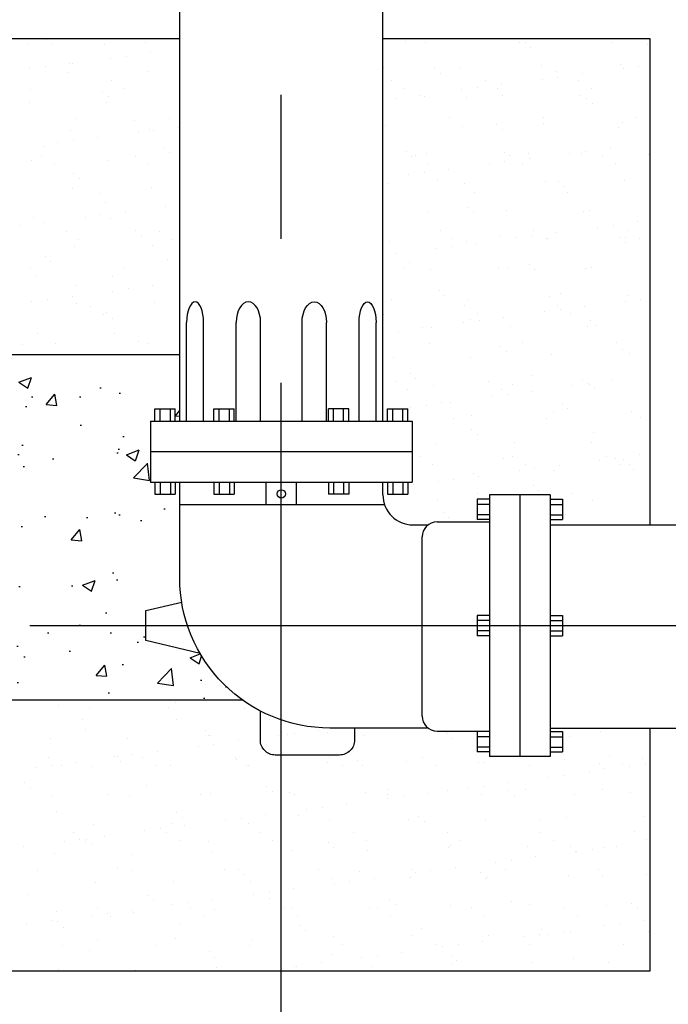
# Model space of a CAD drawing. Header units: feet. Extents: x 100 to 230, y 0 to 21.
# Tile 19 of 31: x 121.03 to 122.15, y 3.56 to 5.27. Entities that reach past the tile are written whole.
import ezdxf

# ---------------------------------------------------------------- set-up
doc = ezdxf.new("R2010")
doc.units = ezdxf.units.FT
doc.header["$MEASUREMENT"] = 0
doc.linetypes.add('( Center )', pattern=[2, 1.25, -0.25, 0.25, -0.25])
for name, color, linetype in [('PF_P_Text', 7, 'Continuous'), ('SC_Shading1', 253, 'Continuous'), ('SH_Text', 7, 'Continuous')]:
    doc.layers.add(name, color=color, linetype=linetype)
doc.styles.add('Slanted-Normal', font='calibrii.ttf', dxfattribs={"height": 0.14})
doc.dimstyles.new('Dec-0  Slanted', dxfattribs={"dimtxt": 0.14, "dimasz": 0.14, "dimexe": 0.07, "dimexo": 0.07, "dimgap": 0.07, "dimtad": 1, "dimdec": 0, "dimzin": 3, "dimdsep": 46, "dimtxsty": 'Slanted-Normal', "dimblk": 'Dim1', "dimcen": 0, "dimclrd": 95, "dimclre": 95, "dimclrt": 7, "dimaunit": 1, "dimadec": 5, "dimazin": 3, "dimtfac": 1, "dimtdec": 0, "dimtmove": 1, "dimatfit": 0, "dimldrblk": 'Dim1', "dimfxl": 1, "dimtolj": 1, "dimtzin": 0, "dimlwd": -1, "dimlwe": -1, "dimarcsym": 0})

# ---------------------------------------------------------------- blocks, each defined once
blk = doc.blocks.new('*X816')
at = {"color": 0}
for p, q in [((27.2351, 3.5007), (27.2351, 3.5007)), ((27.2435, 3.4955), (27.2435, 3.4955)), ((27.3992, 3.4957), (27.3992, 3.4957)), ((27.832, 3.4985), (27.832, 3.4985)), ((27.8663, 3.4966), (27.8663, 3.4966)), ((28.022, 3.4969), (28.022, 3.4969)), ((28.0321, 3.4968), (28.0321, 3.4968)), ((28.1777, 3.4971), (28.1777, 3.4971)), ((27.2043, 3.4932), (27.2043, 3.4932)), ((27.3322, 3.4925), (27.3322, 3.4925)), ((27.4082, 3.4789), (27.4082, 3.4789)), ((28.0413, 3.4884), (28.0413, 3.4884)), ((28.2351, 3.4924), (28.2351, 3.4924)), ((27.3416, 3.4701), (27.3416, 3.4701)), ((27.3676, 3.4736), (27.3676, 3.4736)), ((27.207, 3.4524), (27.207, 3.4524)), ((27.233, 3.4558), (27.233, 3.4558)), ((27.2719, 3.4463), (27.2719, 3.4463)), ((27.2737, 3.4612), (27.2737, 3.4612)), ((27.2786, 3.4608), (27.2786, 3.4608)), ((27.4028, 3.448), (27.4028, 3.448)), ((27.7966, 3.4539), (27.7966, 3.4539)), ((27.8818, 3.4529), (27.8818, 3.4529)), ((27.9245, 3.4533), (27.9245, 3.4533)), ((28.0595, 3.4581), (28.0595, 3.4581)), ((28.0848, 3.4485), (28.0848, 3.4485)), ((28.1904, 3.4598), (28.1904, 3.4598)), ((28.1952, 3.4531), (28.1952, 3.4531)), ((28.2212, 3.4565), (28.2212, 3.4565)), ((27.3426, 3.4323), (27.3426, 3.4323)), ((27.8097, 3.4332), (27.8097, 3.4332)), ((27.891, 3.4445), (27.891, 3.4445)), ((27.9654, 3.4335), (27.9654, 3.4335)), ((28.0606, 3.4353), (28.0606, 3.4353)), ((28.0866, 3.4388), (28.0866, 3.4388)), ((28.1211, 3.4337), (28.1211, 3.4337)), ((28.1273, 3.4441), (28.1273, 3.4441)), ((27.208, 3.4186), (27.208, 3.4186)), ((27.3284, 3.4152), (27.3284, 3.4152)), ((27.3637, 3.4189), (27.3637, 3.4189)), ((27.8308, 3.4197), (27.8308, 3.4197)), ((27.926, 3.4176), (27.926, 3.4176)), ((27.952, 3.421), (27.952, 3.421)), ((27.9865, 3.42), (27.9865, 3.42)), ((27.9927, 3.4264), (27.9927, 3.4264)), ((28.1422, 3.4203), (28.1422, 3.4203)), ((27.2074, 3.3968), (27.2074, 3.3968)), ((27.3353, 3.3962), (27.3353, 3.3962)), ((27.3376, 3.4067), (27.3376, 3.4067)), ((27.8175, 3.4033), (27.8175, 3.4033)), ((27.8581, 3.4087), (27.8581, 3.4087)), ((27.8642, 3.407), (27.8642, 3.407)), ((27.9345, 3.4046), (27.9345, 3.4046)), ((27.9951, 3.4087), (27.9951, 3.4087)), ((28.123, 3.408), (28.123, 3.408)), ((28.1346, 3.4029), (28.1346, 3.4029)), ((28.1438, 3.3945), (28.1438, 3.3945)), ((27.2839, 3.3702), (27.2839, 3.3702)), ((27.3811, 3.3669), (27.3811, 3.3669)), ((27.4396, 3.3705), (27.4396, 3.3705)), ((27.9067, 3.3714), (27.9067, 3.3714)), ((28.0624, 3.3717), (28.0624, 3.3717)), ((28.1936, 3.3635), (28.1936, 3.3635)), ((28.2181, 3.3719), (28.2181, 3.3719)), ((27.275, 3.3499), (27.275, 3.3499)), ((27.3877, 3.3467), (27.3877, 3.3467)), ((27.4059, 3.3516), (27.4059, 3.3516)), ((27.4137, 3.3502), (27.4137, 3.3502)), ((27.4543, 3.3555), (27.4543, 3.3555)), ((27.7997, 3.3575), (27.7997, 3.3575)), ((27.9276, 3.3569), (27.9276, 3.3569)), ((27.9843, 3.359), (27.9843, 3.359)), ((27.9935, 3.3506), (27.9935, 3.3506)), ((28.0627, 3.3618), (28.0627, 3.3618)), ((28.1873, 3.3546), (28.1873, 3.3546)), ((27.2791, 3.3324), (27.2791, 3.3324)), ((27.3198, 3.3378), (27.3198, 3.3378)), ((27.2308, 3.323), (27.2308, 3.323)), ((27.2531, 3.329), (27.2531, 3.329)), ((27.4309, 3.3213), (27.4309, 3.3213)), ((27.834, 3.3151), (27.834, 3.3151)), ((28.1327, 3.3154), (28.1327, 3.3154)), ((28.1734, 3.3207), (28.1734, 3.3207)), ((27.2106, 3.3005), (27.2106, 3.3005)), ((27.2273, 3.3068), (27.2273, 3.3068)), ((27.3385, 3.2999), (27.3385, 3.2999)), ((27.383, 3.3071), (27.383, 3.3071)), ((27.4401, 3.3128), (27.4401, 3.3128)), ((27.8432, 3.3067), (27.8432, 3.3067)), ((27.8501, 3.308), (27.8501, 3.308)), ((27.8673, 3.3107), (27.8673, 3.3107)), ((27.9981, 3.2977), (27.9981, 3.2977)), ((27.9982, 3.3123), (27.9982, 3.3123)), ((28.0058, 3.3082), (28.0058, 3.3082)), ((28.037, 3.3107), (28.037, 3.3107)), ((28.0388, 3.303), (28.0388, 3.303)), ((28.1067, 3.3119), (28.1067, 3.3119)), ((28.1261, 3.3117), (28.1261, 3.3117)), ((28.1615, 3.3085), (28.1615, 3.3085)), ((28.2371, 3.309), (28.2371, 3.309)), ((27.2484, 3.2934), (27.2484, 3.2934)), ((27.4041, 3.2937), (27.4041, 3.2937)), ((27.8712, 3.2945), (27.8712, 3.2945)), ((27.9042, 3.2853), (27.9042, 3.2853)), ((27.9721, 3.2942), (27.9721, 3.2942)), ((28.0269, 3.2948), (28.0269, 3.2948)), ((28.1826, 3.2951), (28.1826, 3.2951)), ((27.2806, 3.2774), (27.2806, 3.2774)), ((27.2898, 3.269), (27.2898, 3.269)), ((27.8375, 3.2765), (27.8375, 3.2765)), ((27.8636, 3.2799), (27.8636, 3.2799)), ((27.8867, 3.2668), (27.8867, 3.2668)), ((28.0658, 3.2654), (28.0658, 3.2654)), ((28.0868, 3.2651), (28.0868, 3.2651)), ((28.1967, 3.2671), (28.1967, 3.2671)), ((27.2782, 3.2536), (27.2782, 3.2536)), ((27.4091, 3.2553), (27.4091, 3.2553)), ((27.8029, 3.2612), (27.8029, 3.2612)), ((27.9308, 3.2606), (27.9308, 3.2606)), ((28.096, 3.2567), (28.096, 3.2567)), ((27.3243, 3.245), (27.3243, 3.245)), ((27.9471, 3.2462), (27.9471, 3.2462)), ((28.1028, 3.2465), (28.1028, 3.2465)), ((27.3333, 3.2291), (27.3333, 3.2291)), ((27.4338, 3.2234), (27.4338, 3.2234)), ((27.9365, 3.2212), (27.9365, 3.2212)), ((28.0014, 3.216), (28.0014, 3.216)), ((28.1293, 3.2154), (28.1293, 3.2154)), ((28.1395, 3.2168), (28.1395, 3.2168)), ((27.2137, 3.2041), (27.2137, 3.2041)), ((27.2992, 3.2056), (27.2992, 3.2056)), ((27.3252, 3.2091), (27.3252, 3.2091)), ((27.3416, 3.2035), (27.3416, 3.2035)), ((27.3659, 3.2144), (27.3659, 3.2144)), ((27.8705, 3.2143), (27.8705, 3.2143)), ((27.9457, 3.2128), (27.9457, 3.2128)), ((27.1906, 3.1913), (27.1906, 3.1913)), ((27.2313, 3.1967), (27.2313, 3.1967)), ((27.3831, 3.1835), (27.3831, 3.1835)), ((27.8905, 3.1828), (27.8905, 3.1828)), ((28.0462, 3.183), (28.0462, 3.183)), ((28.1528, 3.1886), (28.1528, 3.1886)), ((28.1788, 3.192), (28.1788, 3.192)), ((28.2019, 3.1833), (28.2019, 3.1833)), ((28.2195, 3.1973), (28.2195, 3.1973)), ((27.2677, 3.1816), (27.2677, 3.1816)), ((27.2887, 3.1682), (27.2887, 3.1682)), ((27.3923, 3.1751), (27.3923, 3.1751)), ((27.4234, 3.1819), (27.4234, 3.1819)), ((27.4444, 3.1685), (27.4444, 3.1685)), ((27.7954, 3.1689), (27.7954, 3.1689)), ((27.9116, 3.1693), (27.9116, 3.1693)), ((27.9892, 3.1729), (27.9892, 3.1729)), ((28.0182, 3.1708), (28.0182, 3.1708)), ((28.0442, 3.1743), (28.0442, 3.1743)), ((28.0673, 3.1696), (28.0673, 3.1696)), ((28.069, 3.1691), (28.069, 3.1691)), ((28.0849, 3.1796), (28.0849, 3.1796)), ((28.1893, 3.1712), (28.1893, 3.1712)), ((28.1999, 3.1708), (28.1999, 3.1708)), ((28.223, 3.1699), (28.223, 3.1699)), ((27.2813, 3.1573), (27.2813, 3.1573)), ((27.4122, 3.1589), (27.4122, 3.1589)), ((27.806, 3.1648), (27.806, 3.1648)), ((27.8836, 3.1531), (27.8836, 3.1531)), ((27.9097, 3.1565), (27.9097, 3.1565)), ((27.9339, 3.1642), (27.9339, 3.1642)), ((27.9503, 3.1619), (27.9503, 3.1619)), ((28.1985, 3.1628), (28.1985, 3.1628)), ((27.2328, 3.1396), (27.2328, 3.1396)), ((27.4358, 3.1352), (27.4358, 3.1352)), ((27.8157, 3.1442), (27.8157, 3.1442)), ((27.2089, 3.1196), (27.2089, 3.1196)), ((27.242, 3.1312), (27.242, 3.1312)), ((27.3646, 3.1198), (27.3646, 3.1198)), ((27.8318, 3.1207), (27.8318, 3.1207)), ((27.8389, 3.1291), (27.8389, 3.1291)), ((27.8736, 3.118), (27.8736, 3.118)), ((27.9875, 3.121), (27.9875, 3.121)), ((28.0045, 3.1196), (28.0045, 3.1196)), ((28.039, 3.1273), (28.039, 3.1273)), ((28.0482, 3.1189), (28.0482, 3.1189)), ((28.1324, 3.119), (28.1324, 3.119)), ((28.1432, 3.1213), (28.1432, 3.1213)), ((27.2169, 3.1078), (27.2169, 3.1078)), ((27.3448, 3.1072), (27.3448, 3.1072)), ((27.2855, 3.0913), (27.2855, 3.0913)), ((27.3713, 3.0857), (27.3713, 3.0857)), ((27.412, 3.091), (27.412, 3.091)), ((27.2367, 3.068), (27.2367, 3.068)), ((27.2774, 3.0733), (27.2774, 3.0733)), ((27.3453, 3.0822), (27.3453, 3.0822)), ((27.8092, 3.0685), (27.8092, 3.0685)), ((27.8886, 3.0834), (27.8886, 3.0834)), ((27.8979, 3.075), (27.8979, 3.075)), ((27.9371, 3.0679), (27.9371, 3.0679)), ((28.0721, 3.0728), (28.0721, 3.0728)), ((28.0917, 3.079), (28.0917, 3.079)), ((28.203, 3.0744), (28.203, 3.0744)), ((28.2249, 3.0686), (28.2249, 3.0686)), ((27.2107, 3.0645), (27.2107, 3.0645)), ((27.2845, 3.0609), (27.2845, 3.0609)), ((27.308, 3.0564), (27.308, 3.0564)), ((27.4154, 3.0626), (27.4154, 3.0626)), ((27.9309, 3.0576), (27.9309, 3.0576)), ((28.0866, 3.0578), (28.0866, 3.0578)), ((28.131, 3.0562), (28.131, 3.0562)), ((28.1989, 3.0652), (28.1989, 3.0652)), ((27.3291, 3.043), (27.3291, 3.043)), ((27.3352, 3.0457), (27.3352, 3.0457)), ((27.3445, 3.0373), (27.3445, 3.0373)), ((27.7962, 3.0438), (27.7962, 3.0438)), ((27.9414, 3.0351), (27.9414, 3.0351)), ((27.952, 3.0441), (27.952, 3.0441)), ((27.9964, 3.0385), (27.9964, 3.0385)), ((28.0643, 3.0475), (28.0643, 3.0475)), ((28.0903, 3.0509), (28.0903, 3.0509)), ((28.1077, 3.0444), (28.1077, 3.0444)), ((27.8618, 3.0208), (27.8618, 3.0208)), ((27.8768, 3.0216), (27.8768, 3.0216)), ((27.9297, 3.0297), (27.9297, 3.0297)), ((27.9558, 3.0332), (27.9558, 3.0332)), ((28.0077, 3.0233), (28.0077, 3.0233)), ((28.1356, 3.0227), (28.1356, 3.0227)), ((28.1414, 3.0334), (28.1414, 3.0334)), ((28.1506, 3.025), (28.1506, 3.025)), ((27.22, 3.0115), (27.22, 3.0115)), ((27.3479, 3.0108), (27.3479, 3.0108)), ((27.8212, 3.0154), (27.8212, 3.0154)), ((27.1942, 2.9934), (27.1942, 2.9934)), ((27.2493, 2.9943), (27.2493, 2.9943)), ((27.388, 2.9974), (27.388, 2.9974)), ((27.405, 2.9946), (27.405, 2.9946)), ((27.8721, 2.9955), (27.8721, 2.9955)), ((27.9911, 2.9895), (27.9911, 2.9895)), ((28.0279, 2.9958), (28.0279, 2.9958)), ((28.1836, 2.996), (28.1836, 2.996)), ((27.8123, 2.9722), (27.8123, 2.9722)), ((27.9402, 2.9716), (27.9402, 2.9716)), ((28.0003, 2.9811), (28.0003, 2.9811)), ((28.0753, 2.9764), (28.0753, 2.9764)), ((28.1941, 2.9851), (28.1941, 2.9851)), ((28.2062, 2.9781), (28.2062, 2.9781)), ((27.8408, 2.9457), (27.8408, 2.9457)), ((27.85, 2.9372), (27.85, 2.9372)), ((28.0438, 2.9412), (28.0438, 2.9412)), ((27.8155, 2.9321), (27.8155, 2.9321)), ((27.8799, 2.9253), (27.8799, 2.9253)), ((27.9712, 2.9323), (27.9712, 2.9323)), ((28.0108, 2.927), (28.0108, 2.927)), ((28.1104, 2.9241), (28.1104, 2.9241)), ((28.127, 2.9326), (28.127, 2.9326)), ((28.1364, 2.9275), (28.1364, 2.9275)), ((28.1387, 2.9263), (28.1387, 2.9263)), ((28.1771, 2.9328), (28.1771, 2.9328)), ((27.8366, 2.9186), (27.8366, 2.9186)), ((27.9758, 2.9063), (27.9758, 2.9063)), ((27.9923, 2.9189), (27.9923, 2.9189)), ((28.0019, 2.9098), (28.0019, 2.9098)), ((28.0425, 2.9151), (28.0425, 2.9151)), ((28.148, 2.9192), (28.148, 2.9192)), ((27.8412, 2.8886), (27.8412, 2.8886)), ((27.8673, 2.8921), (27.8673, 2.8921)), ((27.8935, 2.8974), (27.8935, 2.8974)), ((27.9079, 2.8974), (27.9079, 2.8974)), ((28.0936, 2.8956), (28.0936, 2.8956)), ((28.1028, 2.8872), (28.1028, 2.8872)), ((27.9434, 2.8752), (27.9434, 2.8752)), ((28.0784, 2.8801), (28.0784, 2.8801)), ((28.2093, 2.8817), (28.2093, 2.8817)), ((28.2239, 2.8708), (28.2239, 2.8708)), ((27.9125, 2.8703), (27.9125, 2.8703)), ((28.0682, 2.8706), (28.0682, 2.8706)), ((27.9433, 2.8518), (27.9433, 2.8518)), ((27.9525, 2.8433), (27.9525, 2.8433)), ((28.1463, 2.8473), (28.1463, 2.8473)), ((27.8831, 2.8289), (27.8831, 2.8289)), ((28.014, 2.8306), (28.014, 2.8306)), ((28.1419, 2.83), (28.1419, 2.83)), ((27.8559, 2.8069), (27.8559, 2.8069)), ((28.0116, 2.8071), (28.0116, 2.8071)), ((28.1673, 2.8074), (28.1673, 2.8074)), ((28.2232, 2.8095), (28.2232, 2.8095)), ((27.877, 2.7934), (27.877, 2.7934)), ((27.996, 2.8034), (27.996, 2.8034)), ((28.0327, 2.7937), (28.0327, 2.7937)), ((28.0886, 2.7917), (28.0886, 2.7917)), ((28.1565, 2.8007), (28.1565, 2.8007)), ((28.1825, 2.8041), (28.1825, 2.8041)), ((28.1884, 2.794), (28.1884, 2.794)), ((28.1961, 2.8017), (28.1961, 2.8017)), ((28.2053, 2.7933), (28.2053, 2.7933)), ((27.9465, 2.7789), (27.9465, 2.7789)), ((27.954, 2.774), (27.954, 2.774)), ((28.0219, 2.783), (28.0219, 2.783)), ((28.048, 2.7864), (28.048, 2.7864)), ((28.0816, 2.7837), (28.0816, 2.7837)), ((28.2125, 2.7854), (28.2125, 2.7854)), ((27.8457, 2.7596), (27.8457, 2.7596)), ((27.8873, 2.7652), (27.8873, 2.7652)), ((27.9134, 2.7687), (27.9134, 2.7687)), ((28.0458, 2.7578), (28.0458, 2.7578)), ((27.7972, 2.7448), (27.7972, 2.7448)), ((27.9529, 2.7451), (27.9529, 2.7451)), ((28.055, 2.7494), (28.055, 2.7494)), ((28.1086, 2.7454), (28.1086, 2.7454)), ((27.8862, 2.7326), (27.8862, 2.7326)), ((28.145, 2.7337), (28.145, 2.7337)), ((27.8955, 2.714), (27.8955, 2.714)), ((28.0985, 2.7095), (28.0985, 2.7095)), ((27.9047, 2.7055), (27.9047, 2.7055)), ((27.2464, 2.4006), (27.2464, 2.4006)), ((27.4494, 2.3962), (27.4494, 2.3962)), ((27.2556, 2.3922), (27.2556, 2.3922)), ((27.3065, 2.3865), (27.3065, 2.3865)), ((27.4374, 2.3882), (27.4374, 2.3882)), ((27.5653, 2.3876), (27.5653, 2.3876)), ((27.2955, 2.368), (27.2955, 2.368)), ((27.4512, 2.3683), (27.4512, 2.3683)), ((27.6069, 2.3686), (27.6069, 2.3686)), ((27.2991, 2.3523), (27.2991, 2.3523)), ((27.4992, 2.3506), (27.4992, 2.3506)), ((27.6886, 2.3507), (27.6886, 2.3507)), ((27.7022, 2.3462), (27.7022, 2.3462)), ((27.8988, 2.3472), (27.8988, 2.3472)), ((28.1576, 2.3483), (28.1576, 2.3483)), ((27.2421, 2.3371), (27.2421, 2.3371)), ((27.37, 2.3365), (27.37, 2.3365)), ((27.505, 2.3413), (27.505, 2.3413)), ((27.5084, 2.3422), (27.5084, 2.3422)), ((27.554, 2.333), (27.554, 2.333)), ((27.6219, 2.3419), (27.6219, 2.3419)), ((27.6359, 2.343), (27.6359, 2.343)), ((27.6479, 2.3453), (27.6479, 2.3453)), ((27.7638, 2.3424), (27.7638, 2.3424)), ((27.9023, 2.3445), (27.9023, 2.3445)), ((27.9115, 2.336), (27.9115, 2.336)), ((28.1053, 2.3401), (28.1053, 2.3401)), ((27.4194, 2.3153), (27.4194, 2.3153)), ((27.4873, 2.3242), (27.4873, 2.3242)), ((27.5133, 2.3276), (27.5133, 2.3276)), ((27.2389, 2.3046), (27.2389, 2.3046)), ((27.2848, 2.2975), (27.2848, 2.2975)), ((27.3489, 2.3067), (27.3489, 2.3067)), ((27.3527, 2.3065), (27.3527, 2.3065)), ((27.3581, 2.2983), (27.3581, 2.2983)), ((27.3787, 2.3099), (27.3787, 2.3099)), ((27.3946, 2.3049), (27.3946, 2.3049)), ((27.5503, 2.3052), (27.5503, 2.3052)), ((27.5519, 2.3023), (27.5519, 2.3023)), ((27.706, 2.3055), (27.706, 2.3055)), ((27.752, 2.3006), (27.752, 2.3006)), ((27.8344, 2.2978), (27.8344, 2.2978)), ((27.8617, 2.3058), (27.8617, 2.3058)), ((27.9623, 2.2972), (27.9623, 2.2972)), ((28.0174, 2.306), (28.0174, 2.306)), ((28.0973, 2.302), (28.0973, 2.302)), ((28.1732, 2.3063), (28.1732, 2.3063)), ((28.2282, 2.3037), (28.2282, 2.3037)), ((27.2181, 2.2888), (27.2181, 2.2888)), ((27.2441, 2.2922), (27.2441, 2.2922)), ((27.26, 2.2912), (27.26, 2.2912)), ((27.3097, 2.2902), (27.3097, 2.2902)), ((27.4157, 2.2915), (27.4157, 2.2915)), ((27.4406, 2.2919), (27.4406, 2.2919)), ((27.5685, 2.2912), (27.5685, 2.2912)), ((27.5714, 2.2918), (27.5714, 2.2918)), ((27.7035, 2.2961), (27.7035, 2.2961)), ((27.7271, 2.292), (27.7271, 2.292)), ((27.7612, 2.2921), (27.7612, 2.2921)), ((27.8828, 2.2923), (27.8828, 2.2923)), ((27.955, 2.2962), (27.955, 2.2962)), ((28.0385, 2.2926), (28.0385, 2.2926)), ((28.1384, 2.2805), (28.1384, 2.2805)), ((28.1551, 2.2944), (28.1551, 2.2944)), ((28.1643, 2.286), (28.1643, 2.286)), ((28.1942, 2.2929), (28.1942, 2.2929)), ((28.2063, 2.2894), (28.2063, 2.2894)), ((28.2324, 2.2928), (28.2324, 2.2928)), ((28.0717, 2.2717), (28.0717, 2.2717)), ((28.0978, 2.2751), (28.0978, 2.2751)), ((27.1986, 2.2628), (27.1986, 2.2628)), ((27.2078, 2.2544), (27.2078, 2.2544)), ((27.4016, 2.2584), (27.4016, 2.2584)), ((27.6017, 2.2567), (27.6017, 2.2567)), ((27.6109, 2.2483), (27.6109, 2.2483)), ((27.8047, 2.2523), (27.8047, 2.2523)), ((27.902, 2.2509), (27.902, 2.2509)), ((27.9372, 2.254), (27.9372, 2.254)), ((27.9632, 2.2574), (27.9632, 2.2574)), ((28.0038, 2.2627), (28.0038, 2.2627)), ((28.0048, 2.2506), (28.0048, 2.2506)), ((28.0329, 2.2526), (28.0329, 2.2526)), ((28.1608, 2.252), (28.1608, 2.252)), ((27.2452, 2.2407), (27.2452, 2.2407)), ((27.3359, 2.2428), (27.3359, 2.2428)), ((27.3731, 2.2401), (27.3731, 2.2401)), ((27.4916, 2.2431), (27.4916, 2.2431)), ((27.5082, 2.245), (27.5082, 2.245)), ((27.639, 2.2466), (27.639, 2.2466)), ((27.6473, 2.2434), (27.6473, 2.2434)), ((27.7669, 2.246), (27.7669, 2.246)), ((27.8026, 2.2362), (27.8026, 2.2362)), ((27.803, 2.2437), (27.803, 2.2437)), ((27.8286, 2.2397), (27.8286, 2.2397)), ((27.8692, 2.245), (27.8692, 2.245)), ((27.9587, 2.244), (27.9587, 2.244)), ((28.014, 2.2421), (28.014, 2.2421)), ((28.1144, 2.2442), (28.1144, 2.2442)), ((28.2078, 2.2461), (28.2078, 2.2461)), ((27.2513, 2.2145), (27.2513, 2.2145)), ((27.668, 2.2185), (27.668, 2.2185)), ((27.694, 2.222), (27.694, 2.222)), ((27.7347, 2.2273), (27.7347, 2.2273)), ((27.4514, 2.2128), (27.4514, 2.2128)), ((27.4606, 2.2044), (27.4606, 2.2044)), ((27.5334, 2.2008), (27.5334, 2.2008)), ((27.5594, 2.2042), (27.5594, 2.2042)), ((27.6001, 2.2096), (27.6001, 2.2096)), ((27.6544, 2.2084), (27.6544, 2.2084)), ((27.7067, 2.1998), (27.7067, 2.1998)), ((27.8375, 2.2014), (27.8375, 2.2014)), ((27.8545, 2.2067), (27.8545, 2.2067)), ((27.8637, 2.1982), (27.8637, 2.1982)), ((27.9654, 2.2008), (27.9654, 2.2008)), ((28.0575, 2.2023), (28.0575, 2.2023)), ((28.1005, 2.2057), (28.1005, 2.2057)), ((28.2314, 2.2074), (28.2314, 2.2074)), ((27.3128, 2.1938), (27.3128, 2.1938)), ((27.3988, 2.1831), (27.3988, 2.1831)), ((27.4248, 2.1865), (27.4248, 2.1865)), ((27.4437, 2.1955), (27.4437, 2.1955)), ((27.4655, 2.1919), (27.4655, 2.1919)), ((27.5716, 2.1949), (27.5716, 2.1949)), ((27.2642, 2.1654), (27.2642, 2.1654)), ((27.2793, 2.1794), (27.2793, 2.1794)), ((27.2902, 2.1688), (27.2902, 2.1688)), ((27.3004, 2.166), (27.3004, 2.166)), ((27.3011, 2.1689), (27.3011, 2.1689)), ((27.3309, 2.1741), (27.3309, 2.1741)), ((27.435, 2.1797), (27.435, 2.1797)), ((27.4561, 2.1663), (27.4561, 2.1663)), ((27.5907, 2.18), (27.5907, 2.18)), ((27.6118, 2.1666), (27.6118, 2.1666)), ((27.7464, 2.1803), (27.7464, 2.1803)), ((27.7675, 2.1668), (27.7675, 2.1668)), ((27.9021, 2.1806), (27.9021, 2.1806)), ((27.9232, 2.1671), (27.9232, 2.1671)), ((28.0578, 2.1808), (28.0578, 2.1808)), ((28.0789, 2.1674), (28.0789, 2.1674)), ((28.2135, 2.1811), (28.2135, 2.1811)), ((28.2346, 2.1677), (28.2346, 2.1677)), ((27.1963, 2.1564), (27.1963, 2.1564)), ((27.3103, 2.1605), (27.3103, 2.1605)), ((27.5041, 2.1645), (27.5041, 2.1645)), ((27.6422, 2.1503), (27.6422, 2.1503)), ((27.7042, 2.1628), (27.7042, 2.1628)), ((27.7134, 2.1544), (27.7134, 2.1544)), ((27.7701, 2.1497), (27.7701, 2.1497)), ((27.9051, 2.1546), (27.9051, 2.1546)), ((27.9072, 2.1584), (27.9072, 2.1584)), ((28.036, 2.1562), (28.036, 2.1562)), ((28.1073, 2.1567), (28.1073, 2.1567)), ((28.1439, 2.1517), (28.1439, 2.1517)), ((28.1639, 2.1556), (28.1639, 2.1556)), ((28.1845, 2.1571), (28.1845, 2.1571)), ((27.2484, 2.1444), (27.2484, 2.1444)), ((27.3763, 2.1438), (27.3763, 2.1438)), ((27.5113, 2.1486), (27.5113, 2.1486)), ((28.0093, 2.134), (28.0093, 2.134)), ((28.0499, 2.1394), (28.0499, 2.1394)), ((28.1165, 2.1482), (28.1165, 2.1482)), ((28.1178, 2.1483), (28.1178, 2.1483)), ((27.2206, 2.1173), (27.2206, 2.1173)), ((27.3538, 2.1206), (27.3538, 2.1206)), ((27.3763, 2.1176), (27.3763, 2.1176)), ((27.532, 2.1179), (27.532, 2.1179)), ((27.5539, 2.1189), (27.5539, 2.1189)), ((27.6877, 2.1182), (27.6877, 2.1182)), ((27.8434, 2.1185), (27.8434, 2.1185)), ((27.8747, 2.1163), (27.8747, 2.1163)), ((27.9153, 2.1216), (27.9153, 2.1216)), ((27.9833, 2.1306), (27.9833, 2.1306)), ((27.9991, 2.1188), (27.9991, 2.1188)), ((28.1548, 2.119), (28.1548, 2.119)), ((27.5631, 2.1105), (27.5631, 2.1105)), ((27.7098, 2.1034), (27.7098, 2.1034)), ((27.7569, 2.1145), (27.7569, 2.1145)), ((27.7808, 2.1039), (27.7808, 2.1039)), ((27.8407, 2.1051), (27.8407, 2.1051)), ((27.8487, 2.1129), (27.8487, 2.1129)), ((27.957, 2.1128), (27.957, 2.1128)), ((27.9662, 2.1043), (27.9662, 2.1043)), ((27.9686, 2.1045), (27.9686, 2.1045)), ((28.1036, 2.1093), (28.1036, 2.1093)), ((28.16, 2.1084), (28.16, 2.1084)), ((28.2345, 2.111), (28.2345, 2.111)), ((27.316, 2.0975), (27.316, 2.0975)), ((27.4469, 2.0992), (27.4469, 2.0992)), ((27.5748, 2.0986), (27.5748, 2.0986)), ((27.6462, 2.0862), (27.6462, 2.0862)), ((27.7141, 2.0951), (27.7141, 2.0951)), ((27.7401, 2.0986), (27.7401, 2.0986)), ((27.2035, 2.0767), (27.2035, 2.0767)), ((27.4036, 2.075), (27.4036, 2.075)), ((27.5116, 2.0685), (27.5116, 2.0685)), ((27.5795, 2.0774), (27.5795, 2.0774)), ((27.6055, 2.0808), (27.6055, 2.0808)), ((27.6066, 2.0706), (27.6066, 2.0706)), ((27.8067, 2.0689), (27.8067, 2.0689)), ((27.3197, 2.0542), (27.3197, 2.0542)), ((27.377, 2.0508), (27.377, 2.0508)), ((27.4128, 2.0666), (27.4128, 2.0666)), ((27.4449, 2.0597), (27.4449, 2.0597)), ((27.4709, 2.0631), (27.4709, 2.0631)), ((27.4754, 2.0545), (27.4754, 2.0545)), ((27.5145, 2.0523), (27.5145, 2.0523)), ((27.6311, 2.0548), (27.6311, 2.0548)), ((27.6453, 2.054), (27.6453, 2.054)), ((27.7732, 2.0534), (27.7732, 2.0534)), ((27.7868, 2.0551), (27.7868, 2.0551)), ((27.8159, 2.0604), (27.8159, 2.0604)), ((27.9083, 2.0582), (27.9083, 2.0582)), ((27.9425, 2.0553), (27.9425, 2.0553)), ((28.0097, 2.0645), (28.0097, 2.0645)), ((28.0392, 2.0599), (28.0392, 2.0599)), ((28.0982, 2.0556), (28.0982, 2.0556)), ((28.1671, 2.0593), (28.1671, 2.0593)), ((28.2098, 2.0627), (28.2098, 2.0627)), ((28.219, 2.0543), (28.219, 2.0543)), ((27.2515, 2.048), (27.2515, 2.048)), ((27.3103, 2.042), (27.3103, 2.042)), ((27.3363, 2.0454), (27.3363, 2.0454)), ((27.3408, 2.0408), (27.3408, 2.0408)), ((27.3794, 2.0474), (27.3794, 2.0474)), ((27.4965, 2.0411), (27.4965, 2.0411)), ((27.6522, 2.0413), (27.6522, 2.0413)), ((27.8079, 2.0416), (27.8079, 2.0416)), ((27.9636, 2.0419), (27.9636, 2.0419)), ((28.1193, 2.0422), (28.1193, 2.0422)), ((27.2017, 2.0277), (27.2017, 2.0277)), ((27.2424, 2.033), (27.2424, 2.033)), ((27.2533, 2.0311), (27.2533, 2.0311)), ((27.2625, 2.0227), (27.2625, 2.0227)), ((27.4563, 2.0267), (27.4563, 2.0267)), ((27.6564, 2.025), (27.6564, 2.025)), ((27.8594, 2.0206), (27.8594, 2.0206)), ((28.0594, 2.0189), (28.0594, 2.0189)), ((28.1639, 2.0249), (28.1639, 2.0249)), ((28.19, 2.0283), (28.19, 2.0283)), ((28.2306, 2.0337), (28.2306, 2.0337)), ((27.45, 2.0028), (27.45, 2.0028)), ((27.5779, 2.0022), (27.5779, 2.0022)), ((27.6656, 2.0166), (27.6656, 2.0166)), ((27.713, 2.0071), (27.713, 2.0071)), ((27.8438, 2.0088), (27.8438, 2.0088)), ((27.9717, 2.0081), (27.9717, 2.0081)), ((28.0294, 2.0072), (28.0294, 2.0072)), ((28.0554, 2.0106), (28.0554, 2.0106)), ((28.0687, 2.0104), (28.0687, 2.0104)), ((28.096, 2.016), (28.096, 2.016)), ((28.1068, 2.013), (28.1068, 2.013)), ((28.2377, 2.0147), (28.2377, 2.0147)), ((27.261, 1.9921), (27.261, 1.9921)), ((27.3191, 2.0012), (27.3191, 2.0012)), ((27.4167, 1.9924), (27.4167, 1.9924)), ((27.5724, 1.9927), (27.5724, 1.9927)), ((27.7281, 1.993), (27.7281, 1.993)), ((27.8838, 1.9933), (27.8838, 1.9933)), ((27.8948, 1.9895), (27.8948, 1.9895)), ((27.9208, 1.9929), (27.9208, 1.9929)), ((27.9614, 1.9982), (27.9614, 1.9982)), ((28.0395, 1.9936), (28.0395, 1.9936)), ((28.1952, 1.9938), (28.1952, 1.9938)), ((27.306, 1.9828), (27.306, 1.9828)), ((27.506, 1.9811), (27.506, 1.9811)), ((27.5153, 1.9727), (27.5153, 1.9727)), ((27.7091, 1.9767), (27.7091, 1.9767)), ((27.7602, 1.9717), (27.7602, 1.9717)), ((27.7862, 1.9752), (27.7862, 1.9752)), ((27.8269, 1.9805), (27.8269, 1.9805)), ((27.9091, 1.975), (27.9091, 1.975)), ((28.1122, 1.9706), (28.1122, 1.9706)), ((27.5176, 1.956), (27.5176, 1.956)), ((27.6256, 1.954), (27.6256, 1.954)), ((27.6485, 1.9576), (27.6485, 1.9576)), ((27.6516, 1.9575), (27.6516, 1.9575)), ((27.6923, 1.9628), (27.6923, 1.9628)), ((27.7764, 1.957), (27.7764, 1.957)), ((27.9114, 1.9619), (27.9114, 1.9619)), ((27.9184, 1.9665), (27.9184, 1.9665)), ((28.0423, 1.9635), (28.0423, 1.9635)), ((28.1702, 1.9629), (28.1702, 1.9629)), ((27.2547, 1.9517), (27.2547, 1.9517)), ((27.3826, 1.9511), (27.3826, 1.9511))]:
    blk.add_line(p, q, dxfattribs=at)
blk = doc.blocks.new('Dim1')
h = blk.add_hatch(color=4)
h.dxf.hatch_style = 1
h.paths.add_polyline_path([(0, 0), (-1, -0.2), (-1, 0.2)])
at = {"color": 4}
blk.add_lwpolyline([(0, 0), (-1, -0.2), (-1, 0.2), (0, 0)], dxfattribs=at)
blk = doc.blocks.new('*D898')
at = {"layer": 'Defpoints', "color": 0, "transparency": 16777216}
for p in [(118.4849, 9.1656), (124.9541, 8.8791), (124.9541, 4.6541)]:
    blk.add_point(p, dxfattribs=at)
at = {"layer": 'PF_P_Text', "color": 95, "linetype": 'Continuous', "transparency": 16777216}
for p, q in [((118.4849, 9.0956), (118.4849, 8.8091)), ((124.9541, 4.7241), (124.9541, 8.9491)), ((118.6249, 8.8791), (124.8141, 8.8791))]:
    blk.add_line(p, q, dxfattribs=at)
at = {"layer": 'PF_P_Text', "color": 95, "transparency": 16777216, "xscale": 0.14, "yscale": 0.14, "zscale": 0.14, "rotation": 180}
blk.add_blockref('Dim1', (118.4849, 8.8791), dxfattribs=at)
at = {"layer": 'PF_P_Text', "color": 95, "transparency": 16777216, "xscale": 0.14, "yscale": 0.14, "zscale": 0.14}
blk.add_blockref('Dim1', (124.9541, 8.8791), dxfattribs=at)
at = {"layer": 'PF_P_Text', "color": 7, "transparency": 16777216, "insert": (121.7195, 9.0208), "char_height": 0.14, "attachment_point": 5, "style": 'Slanted-Normal'}
blk.add_mtext('\\A1;{9\'-0" MIN}', dxfattribs=at)
blk = doc.blocks.new('*D901')
at = {"layer": 'Defpoints', "color": 0, "transparency": 16777216}
for p in [(121.4812, 5.9478), (120.3967, 5.754), (120.3967, 5.2346)]:
    blk.add_point(p, dxfattribs=at)
at = {"layer": 'PF_P_Text', "color": 95, "linetype": 'Continuous', "transparency": 16777216}
for p, q in [((121.4812, 5.8778), (121.4812, 5.684)), ((120.3967, 5.3046), (120.3967, 5.824)), ((121.3412, 5.754), (120.5367, 5.754))]:
    blk.add_line(p, q, dxfattribs=at)
at = {"layer": 'PF_P_Text', "color": 95, "transparency": 16777216, "xscale": 0.14, "yscale": 0.14, "zscale": 0.14, "rotation": 180}
blk.add_blockref('Dim1', (120.3967, 5.754), dxfattribs=at)
at = {"layer": 'PF_P_Text', "color": 95, "transparency": 16777216, "xscale": 0.14, "yscale": 0.14, "zscale": 0.14}
blk.add_blockref('Dim1', (121.4812, 5.754), dxfattribs=at)
at = {"layer": 'PF_P_Text', "color": 7, "transparency": 16777216, "insert": (120.8169, 5.8957), "char_height": 0.14, "attachment_point": 5, "style": 'Slanted-Normal'}
blk.add_mtext('\\A1;{1\'-6"}', dxfattribs=at)

msp = doc.modelspace()

# ---------------------------------------------------------------- hatches: boundary and pattern name
at = {"layer": 'SC_Shading1'}
h = msp.add_hatch(dxfattribs=at)
h.set_pattern_fill('AR-CONC', color=256, scale=0.031266, style=0)
h.set_pattern_definition([(50, (92.06379, 1.5838), (0.2242559, -0.0196198), [0.0234492, -0.2579414]), (355, (92.06379, 1.5838), (-0.0433815, 0.2351776), [0.0187594, -0.2063531]), (100.4514, (92.08248, 1.58217), (0.1808746, 0.2155576), [0.0199288, -0.2192165]), (46.1842, (92.0638, 1.64633), (0.3336796, -0.0517506), [0.035174, -0.386912]), (96.6356, (92.0916, 1.64202), (0.292228, 0.304564), [0.029893, -0.3288246]), (351.1842, (92.0638, 1.64633), (0.292228, 0.3045643), [0.028139, -0.3095297]), (21, (92.09505, 1.6307), (0.1866267, -0.1258813), [0.0234492, -0.2579414]), (326, (92.09505, 1.6307), (0.076074, 0.2267227), [0.0187594, -0.2063531]), (71.4514, (92.1106, 1.6202), (0.2627009, 0.1008412), [0.0199288, -0.2192165]), (37.5, (92.06379, 1.5838), (0.00380185, 0.10408134), [0, -0.2038519, 0, -0.2094797, 0, -0.20713477]), (7.5, (92.06379, 1.5838), (0.08225034, 0.1233153), [0, -0.1194347, 0, -0.19916203, 0, -0.0789457]), (327.5, (91.994065, 1.5838), (0.16690292, -0.00705192), [0, -0.07816406, 0, -0.2438719, 0, -0.3235992]), (317.5, (91.9628, 1.5838), (0.1823368, 0.03129845), [0, -0.1016133, 0, -0.1619559, 0, -0.22980234])])
h.paths.add_polyline_path([(121.4133, 4.0864, -0.105448), (121.3402, 4.1669), (121.2459, 4.1892), (121.2459, 4.2413), (121.3083, 4.2561, -0.040264), (121.3049, 4.2978), (121.3049, 4.4644), (121.2971, 4.4644), (121.2971, 4.4433), (121.2619, 4.4433), (121.2619, 4.4644), (121.254, 4.4644), (121.254, 4.5702), (121.2619, 4.5702), (121.2619, 4.5914), (121.2971, 4.5914), (121.2971, 4.5702), (121.3049, 4.5702), (121.3049, 4.6857), (120.3967, 4.6857), (120.3967, 4.0864)])

# ---------------------------------------------------------------- linework, layer by layer
at = {"layer": 'SH_Text', "linetype": '( Center )'}
for p, q in [((121.4812, 3.3869), (121.4812, 8.2277)), ((121.045, 4.2153), (125.3763, 4.2153))]:
    msp.add_line(p, q, dxfattribs=at)
at = {"layer": 'SH_Text'}
for p, q in [((121.3049, 4.5702), (121.3049, 6.7478)), ((121.6576, 4.5702), (121.6576, 6.7478)), ((120.3967, 5.2346), (121.3049, 5.2346)), ((121.6576, 5.2346), (122.1207, 5.2346)), ((122.1207, 5.2346), (122.1207, 4.39)), ((121.3168, 4.5702), (121.3168, 4.7417)), ((121.3464, 4.5702), (121.3464, 4.7417)), ((121.4027, 4.5702), (121.4027, 4.7417)), ((121.4452, 4.5702), (121.4452, 4.7417)), ((121.5173, 4.5702), (121.5173, 4.7417)), ((121.5598, 4.5702), (121.5598, 4.7417)), ((121.6161, 4.5702), (121.6161, 4.7417)), ((121.6457, 4.5702), (121.6457, 4.7417)), ((120.3967, 4.6857), (121.3049, 4.6857)), ((121.2619, 4.5914), (121.2971, 4.5914)), ((121.2619, 4.5702), (121.2619, 4.5914)), ((121.271, 4.5702), (121.271, 4.5914)), ((121.2887, 4.5702), (121.2887, 4.5914)), ((121.2971, 4.5702), (121.2971, 4.5914)), ((121.3641, 4.5914), (121.3994, 4.5914)), ((121.3641, 4.5702), (121.3641, 4.5914)), ((121.3733, 4.5702), (121.3733, 4.5914)), ((121.391, 4.5702), (121.391, 4.5914)), ((121.3994, 4.5702), (121.3994, 4.5914)), ((121.5983, 4.5914), (121.5631, 4.5914)), ((121.5631, 4.5702), (121.5631, 4.5914)), ((121.5715, 4.5702), (121.5715, 4.5914)), ((121.5892, 4.5702), (121.5892, 4.5914)), ((121.5983, 4.5702), (121.5983, 4.5914)), ((121.6654, 4.5914), (121.7006, 4.5914)), ((121.6654, 4.5702), (121.6654, 4.5914)), ((121.6745, 4.5702), (121.6745, 4.5914)), ((121.6922, 4.5702), (121.6922, 4.5914)), ((121.7006, 4.5702), (121.7006, 4.5914)), ((121.254, 4.5702), (121.7085, 4.5702)), ((121.254, 4.5702), (121.254, 4.4644)), ((121.7085, 4.5702), (121.7085, 4.4644)), ((121.254, 4.5173), (121.7085, 4.5173)), ((121.254, 4.4644), (121.7085, 4.4644)), ((121.2619, 4.4644), (121.2619, 4.4433)), ((121.271, 4.4644), (121.271, 4.4433)), ((121.2887, 4.4644), (121.2887, 4.4433)), ((121.2971, 4.4644), (121.2971, 4.4433)), ((121.3641, 4.4644), (121.3641, 4.4433)), ((121.3733, 4.4644), (121.3733, 4.4433)), ((121.391, 4.4644), (121.391, 4.4433)), ((121.3994, 4.4644), (121.3994, 4.4433)), ((121.4552, 4.4253), (121.4552, 4.4644)), ((121.5073, 4.4253), (121.5073, 4.4644)), ((121.5631, 4.4644), (121.5631, 4.4433)), ((121.5715, 4.4644), (121.5715, 4.4433)), ((121.5892, 4.4644), (121.5892, 4.4433)), ((121.5983, 4.4644), (121.5983, 4.4433)), ((121.6576, 4.4421), (121.6576, 4.4644)), ((121.6654, 4.4644), (121.6654, 4.4433)), ((121.6745, 4.4644), (121.6745, 4.4433)), ((121.6922, 4.4644), (121.6922, 4.4433)), ((121.7006, 4.4644), (121.7006, 4.4433)), ((121.2619, 4.4433), (121.2971, 4.4433)), ((121.3641, 4.4433), (121.3994, 4.4433)), ((121.5983, 4.4433), (121.5631, 4.4433)), ((121.6654, 4.4433), (121.7006, 4.4433)), ((121.8423, 4.4346), (121.8212, 4.4346)), ((121.8212, 4.4346), (121.8212, 4.3994)), ((121.9481, 4.4425), (121.8423, 4.4425)), ((121.8423, 4.4425), (121.8423, 3.988)), ((121.8952, 4.4425), (121.8952, 3.988)), ((121.9481, 4.4425), (121.9481, 3.988)), ((121.9481, 4.4346), (121.9693, 4.4346)), ((121.9693, 4.4346), (121.9693, 4.3994)), ((121.3049, 4.4253), (121.6604, 4.4253)), ((121.8423, 4.4255), (121.8212, 4.4255)), ((121.9481, 4.4255), (121.9693, 4.4255)), ((121.7517, 4.3952), (121.8423, 4.3952)), ((121.8423, 4.4078), (121.8212, 4.4078)), ((121.8423, 4.3994), (121.8212, 4.3994)), ((121.9481, 4.4078), (121.9693, 4.4078)), ((121.9481, 4.3994), (121.9693, 4.3994)), ((121.7097, 4.39), (121.7361, 4.39)), ((121.9481, 4.39), (123.8415, 4.39)), ((121.7257, 4.0581), (121.7257, 4.3692)), ((121.8212, 4.2329), (121.8212, 4.1976)), ((121.8423, 4.2329), (121.8212, 4.2329)), ((121.8423, 4.2238), (121.8212, 4.2238)), ((121.9481, 4.2329), (121.9693, 4.2329)), ((121.9481, 4.2238), (121.9693, 4.2238)), ((121.9693, 4.2329), (121.9693, 4.1976)), ((121.8423, 4.206), (121.8212, 4.206)), ((121.9481, 4.206), (121.9693, 4.206)), ((121.8423, 4.1976), (121.8212, 4.1976)), ((121.9481, 4.1976), (121.9693, 4.1976)), ((120.3967, 4.0864), (121.4133, 4.0864)), ((121.9481, 4.0373), (123.8415, 4.0373)), ((122.1207, 4.0373), (122.1207, 3.6153)), ((121.7517, 4.0321), (121.8423, 4.0321)), ((121.8212, 4.0311), (121.8212, 3.9959)), ((121.8423, 4.0311), (121.8212, 4.0311)), ((121.8423, 4.022), (121.8212, 4.022)), ((121.9481, 4.0311), (121.9693, 4.0311)), ((121.9481, 4.022), (121.9693, 4.022)), ((121.9693, 4.0311), (121.9693, 3.9959)), ((121.8423, 4.0043), (121.8212, 4.0043)), ((121.9481, 4.0043), (121.9693, 4.0043)), ((121.8423, 3.9959), (121.8212, 3.9959)), ((121.9481, 3.988), (121.8423, 3.988)), ((121.9481, 3.9959), (121.9693, 3.9959)), ((122.1207, 3.6153), (120.3967, 3.6153))]:
    msp.add_line(p, q, dxfattribs=at)
for points in [[(121.7361, 4.0373), (121.5654, 4.0373, -0.414214), (121.3049, 4.2978), (121.3049, 4.4644)], [(121.6083, 4.0373), (121.6083, 4.0166, -0.414214), (121.5822, 3.9905), (121.4708, 3.9905, -0.414214), (121.4448, 4.0166), (121.4448, 4.0669)]]:
    msp.add_lwpolyline(points, format="xyb", dxfattribs=at)
msp.add_lwpolyline([(121.3402, 4.1669), (121.2459, 4.1892), (121.2459, 4.2413), (121.3083, 4.2561)], dxfattribs=at)
msp.add_circle((121.4812, 4.4439), 0.00717, dxfattribs=at)
for centre, radius, start, end in [((121.7097, 4.4421), 0.0521, 180, 270), ((121.7517, 4.3692), 0.0261, 90, 180), ((121.7517, 4.0581), 0.0261, 180, 270)]:
    msp.add_arc(centre, radius, start, end, dxfattribs=at)
for centre, ratio in [((121.3316, 4.7417), 0.416003), ((121.424, 4.7417), 0.597405)]:
    msp.add_ellipse(centre, major_axis=(0, 0.0356), ratio=ratio, start_param=-1.570796, end_param=1.570796, dxfattribs=at)
at = {"layer": 'SH_Text', "extrusion": (0, 0, -1)}
for centre, ratio in [((121.5385, 4.7417), 0.597405), ((121.6309, 4.7417), 0.416003)]:
    msp.add_ellipse(centre, major_axis=(0, 0.0356), ratio=ratio, start_param=-1.570796, end_param=1.570796, dxfattribs=at)

# ---------------------------------------------------------------- block references
at = {"layer": 'SC_Shading1', "xscale": 1.0421875, "yscale": 1.0421875, "zscale": 1.0421875}
msp.add_blockref('*X816', (92.6898, 1.5838), dxfattribs=at)

# ---------------------------------------------------------------- dimensions: what is measured, and where the dimension line sits
at = {"layer": 'PF_P_Text'}
for base, p1, p2, text, picture, middle in [((124.9541, 8.8791), (118.4849, 9.1656), (124.9541, 4.6541), '{9\'-0" MIN}', '*D898', (121.7195, 8.8791)), ((120.3967, 5.754), (121.4812, 5.9478), (120.3967, 5.2346), '{1\'-6"}', '*D901', (120.8169, 5.754))]:
    dim = msp.add_linear_dim(base=base, p1=p1, p2=p2, text=text, dimstyle='Dec-0  Slanted', override={"dimpost": "'"}, dxfattribs=at)
    dim.commit()
    dim.dimension.update_dxf_attribs({"geometry": picture, "text_midpoint": middle, "dimtype": 160})

doc.saveas('drawing.dxf')
